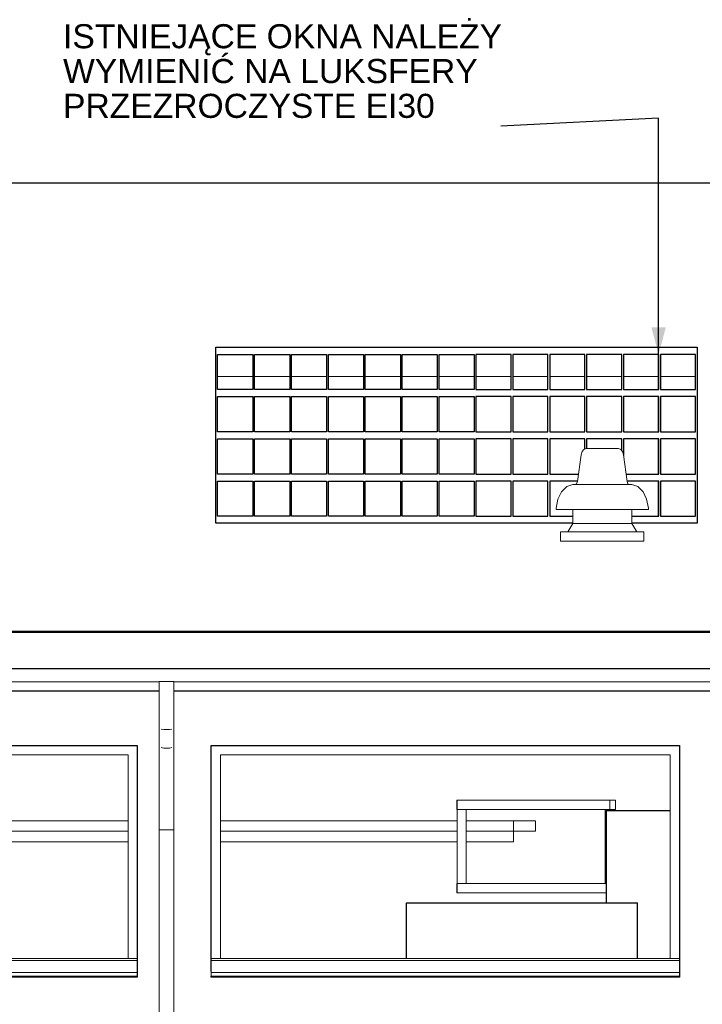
# Model space of a CAD drawing. Header units: centimetres. Extents: x -1412 to 8451, y -353 to 1224.
# Tile 12 of 24: x 1998 to 2367, y 388 to 919. Entities that reach past the tile are written whole.
import ezdxf

# ---------------------------------------------------------------- set-up
doc = ezdxf.new("R2010")
doc.units = ezdxf.units.CM
doc.header["$MEASUREMENT"] = 0
for name, color, linetype in [('01 - myjnia', 7, 'Continuous'), ('280-A Dachy Powłoki', 7, 'Continuous'), ('420-K Ściany', 7, 'Continuous'), ('520-I Went_Klim', 7, 'Continuous'), ('530 - Rynny i rury spustowe', 7, 'Continuous'), ('Nowe_Drzwi Archicad', 7, 'Continuous'), ('Nowe_Okna Archicada', 7, 'Continuous'), ('Okna Archicada', 7, 'Continuous')]:
    doc.layers.add(name, color=color, linetype=linetype)
for name, color, linetype, lineweight in [('01 - myjnia_Nr_pióra__12', 7, 'Continuous', 13), ('01 - myjnia_Nr_pióra__13', 7, 'Continuous', 25), ('280-A Dachy Powłoki_Nr_pióra__13', 7, 'Continuous', 20), ('420-K Ściany_Nr_pióra__13', 7, 'Continuous', 25), ('450-K Belki_Nr_pióra__13', 7, 'Continuous', 25), ('520-I Went_Klim_Nr_pióra__12', 7, 'Continuous', 13), ('530 - Rynny i rury spustowe_Nr_pióra__4', 7, 'Continuous', 20), ('Nowe_199-Z Wymiary i opisy_Nr_pióra__235', 5, 'Continuous', 0), ('Nowe_Drzwi Archicad_Nr_pióra__3', 7, 'Continuous', 20), ('Nowe_Okna Archicada_Nr_pióra__13', 7, 'Continuous', 25), ('Okna Archicada_Nr_pióra__13', 7, 'Continuous', 25), ('Okna Archicada_Nr_pióra__3', 7, 'Continuous', 20)]:
    doc.layers.add(name, color=color, linetype=linetype, lineweight=lineweight)
for name, color, linetype, lineweight, true_color in [('01 - myjnia_Nr_pióra__88', 7, 'Continuous', 20, 0x426f9f), ('280-A Dachy Powłoki_Nr_pióra__92', 7, 'Continuous', 20, 0xdfdfdf), ('530 - Rynny i rury spustowe_Nr_pióra__84', 7, 'Continuous', 20, 0x70828f), ('Okna Archicada_Nr_pióra__49', 7, 'Continuous', 20, 0xcfd8da)]:
    doc.layers.add(name, color=color, linetype=linetype, lineweight=lineweight, true_color=true_color)
doc.styles.add('STYL_AUTOMATYCZNY_1', font='arial.ttf')
doc.dimstyles.new('STYL_AUTOMATYCZNY__3', dxfattribs={"dimtxt": 0.18, "dimasz": 14.592, "dimexe": 0.18, "dimexo": 0.0625, "dimgap": 0, "dimtad": 0, "dimtih": 1, "dimtoh": 1, "dimdec": 4, "dimzin": 0, "dimdsep": 46, "dimcen": 0.09, "dimadec": 0, "dimazin": 0, "dimtfac": 1, "dimtdec": 4, "dimtmove": 0, "dimatfit": 3, "dimldrblk": 'ARROWHEAD_5', "dimfxl": 0, "dimtolj": 1, "dimtzin": 0, "dimarcsym": 0})

# ---------------------------------------------------------------- blocks, each defined once
blk = doc.blocks.new('ElemPrzekroju_100_2', base_point=(4814.55, 72.46))
at = {"layer": '420-K Ściany_Nr_pióra__13', "color": 7, "linetype": 'Continuous', "lineweight": 25}
blk.add_line((2586.82, 831.13), (1745.62, 831.13), dxfattribs=at)
blk = doc.blocks.new('ElemPrzekroju_101_2', base_point=(4814.55, 72.46))
at = {"layer": '280-A Dachy Powłoki_Nr_pióra__13', "color": 7, "linetype": 'Continuous', "lineweight": 25}
blk.add_line((1807.83, 589.16), (4754.62, 589.16), dxfattribs=at)
blk = doc.blocks.new('ElemPrzekroju_118_2', base_point=(4814.55, 72.46))
at = {"layer": '280-A Dachy Powłoki_Nr_pióra__92', "color": 254, "linetype": 'Continuous', "lineweight": 20, "true_color": 0xdfdfdf}
for p, q in [((2123.96, 726.77), (2104.97, 726.77)), ((2143.89, 726.77), (2124.9, 726.77)), ((2163.82, 726.77), (2144.83, 726.77)), ((2183.75, 726.77), (2164.76, 726.77)), ((2203.67, 726.77), (2184.69, 726.77)), ((2223.6, 726.77), (2204.61, 726.77)), ((2243.53, 726.77), (2224.54, 726.77)), ((2263.46, 726.77), (2244.47, 726.77)), ((2283.39, 726.77), (2264.4, 726.77)), ((2303.32, 726.77), (2284.33, 726.77)), ((2323.25, 726.77), (2304.26, 726.77)), ((2343.17, 726.77), (2324.19, 726.77)), ((2363.1, 726.77), (2344.11, 726.77))]:
    blk.add_line(p, q, dxfattribs=at)
blk = doc.blocks.new('ElemPrzekroju_126_2', base_point=(4814.55, 72.46))
at = {"layer": '530 - Rynny i rury spustowe_Nr_pióra__4', "color": 7, "linetype": 'Continuous', "lineweight": 20}
for p, q in [((4756.41, 568.85), (1807.9, 568.85)), ((2073.35, 561.85), (1807.9, 561.85)), ((4479.23, 561.85), (2081.35, 561.85))]:
    blk.add_line(p, q, dxfattribs=at)
blk = doc.blocks.new('ElemPrzekroju_127_2', base_point=(4814.55, 72.46))
at = {"layer": '420-K Ściany_Nr_pióra__13', "color": 7, "linetype": 'Continuous', "lineweight": 25}
for p, q in [((2073.35, 556.8), (1744.89, 556.8)), ((4479.23, 556.8), (2081.35, 556.8))]:
    blk.add_line(p, q, dxfattribs=at)
blk = doc.blocks.new('ElemPrzekroju_130_2', base_point=(4814.55, 72.46))
at = {"layer": '530 - Rynny i rury spustowe_Nr_pióra__84', "color": 8, "linetype": 'Continuous', "lineweight": 20, "true_color": 0x70828f}
for p, q in [((2073.35, 482), (2073.35, 136.15)), ((2081.35, 482), (2081.35, 136.15)), ((2073.35, 136.15), (2073.35, 126.15)), ((2073.65, 136.15), (2073.35, 136.15)), ((2074.52, 136.15), (2073.65, 136.15)), ((2075.82, 136.15), (2074.52, 136.15)), ((2077.35, 136.15), (2075.82, 136.15)), ((2078.88, 136.15), (2077.35, 136.15)), ((2080.18, 136.15), (2078.88, 136.15)), ((2081.04, 136.15), (2080.18, 136.15)), ((2081.35, 136.15), (2081.04, 136.15)), ((2081.35, 136.15), (2081.35, 126.15)), ((2073.35, 126.15), (2073.35, 115.54)), ((2074.52, 124.97), (2073.65, 125.51)), ((2075.82, 124.62), (2074.52, 124.97)), ((2077.35, 124.49), (2075.82, 124.62)), ((2078.88, 124.62), (2077.35, 124.49)), ((2080.18, 124.97), (2078.88, 124.62)), ((2081.04, 125.51), (2080.18, 124.97)), ((2081.35, 126.15), (2081.35, 115.54)), ((2073.65, 114.46), (2073.35, 115.54)), ((2074.52, 113.54), (2073.65, 114.46)), ((2075.82, 112.93), (2074.52, 113.54)), ((2077.35, 112.71), (2075.82, 112.93)), ((2078.88, 112.93), (2077.35, 112.71)), ((2080.18, 113.54), (2078.88, 112.93)), ((2081.04, 114.46), (2080.18, 113.54)), ((2081.35, 115.54), (2081.04, 114.46))]:
    blk.add_line(p, q, dxfattribs=at)
blk = doc.blocks.new('ElemPrzekroju_131_2', base_point=(4814.55, 72.46))
at = {"layer": '530 - Rynny i rury spustowe_Nr_pióra__84', "color": 8, "linetype": 'Continuous', "lineweight": 20, "true_color": 0x70828f}
for p, q in [((2073.35, 562), (2073.65, 562)), ((2073.35, 562), (2073.35, 537)), ((2073.65, 562), (2074.52, 562)), ((2074.52, 562), (2075.82, 562)), ((2075.82, 562), (2077.35, 562)), ((2077.35, 562), (2078.88, 562)), ((2078.88, 562), (2080.18, 562)), ((2080.18, 562), (2081.04, 562)), ((2081.04, 562), (2081.35, 562)), ((2081.35, 562), (2081.35, 537)), ((2073.35, 537), (2073.35, 527)), ((2081.35, 537), (2081.35, 527)), ((2074.52, 536.34), (2075.82, 536.13)), ((2075.82, 536.13), (2077.35, 536.06)), ((2077.35, 536.06), (2078.88, 536.13)), ((2078.88, 536.13), (2080.18, 536.34)), ((2073.35, 527), (2073.35, 482)), ((2074.52, 526.34), (2075.82, 526.13)), ((2078.88, 526.13), (2080.18, 526.34)), ((2081.35, 527), (2081.35, 482)), ((2075.82, 526.13), (2077.35, 526.06)), ((2077.35, 526.06), (2078.88, 526.13)), ((2073.35, 482), (2073.65, 482)), ((2073.65, 482), (2074.52, 482)), ((2074.52, 482), (2075.82, 482)), ((2075.82, 482), (2077.35, 482)), ((2077.35, 482), (2078.88, 482)), ((2078.88, 482), (2080.18, 482)), ((2080.18, 482), (2081.04, 482)), ((2081.04, 482), (2081.35, 482))]:
    blk.add_line(p, q, dxfattribs=at)
blk = doc.blocks.new('ElemPrzekroju_136_2', base_point=(4814.55, 72.46))
at = {"layer": 'Okna Archicada_Nr_pióra__13', "color": 7, "linetype": 'Continuous', "lineweight": 25}
for p, q in [((2101.44, 405.46), (2101.44, 527.46)), ((2101.44, 527.46), (2354.44, 527.46)), ((2354.44, 527.46), (2354.44, 402.46)), ((2101.44, 402.46), (2101.44, 402.89)), ((2354.44, 402.46), (2101.44, 402.46))]:
    blk.add_line(p, q, dxfattribs=at)
at = {"layer": 'Okna Archicada_Nr_pióra__3', "color": 7, "linetype": 'Continuous', "lineweight": 20}
for p, q in [((2101.48, 527.46), (2101.48, 522.46)), ((2101.48, 522.46), (2101.48, 412.46)), ((2106.48, 412.46), (2106.48, 522.46)), ((2106.48, 522.46), (2349.48, 522.46)), ((2106.49, 412.46), (2106.49, 522.46)), ((2349.48, 522.46), (2349.48, 412.46)), ((2101.48, 411.46), (2101.44, 405.46)), ((2101.48, 412.46), (2101.48, 411.46)), ((2101.48, 412.46), (2354.44, 412.46)), ((2101.48, 411.46), (2354.44, 411.46)), ((2101.44, 405.46), (2101.44, 404.89)), ((2101.44, 404.89), (2101.44, 402.89)), ((2101.44, 404.89), (2354.44, 404.89)), ((2354.44, 405.46), (2354.44, 404.89)), ((2354.44, 404.89), (2354.44, 402.89)), ((2101.44, 402.89), (2354.44, 402.89)), ((2101.48, 402.89), (2101.48, 402.46)), ((2354.44, 402.89), (2354.44, 403.89))]:
    blk.add_line(p, q, dxfattribs=at)
at = {"layer": 'Okna Archicada_Nr_pióra__49', "color": 254, "linetype": 'Continuous', "lineweight": 20, "true_color": 0xcfd8da}
blk.add_line((2106.49, 522.46), (2106.49, 412.46), dxfattribs=at)
blk.add_line((2106.49, 522.46), (2106.49, 412.46), dxfattribs=at)
blk = doc.blocks.new('ElemPrzekroju_137_2', base_point=(4814.55, 72.46))
at = {"layer": 'Okna Archicada_Nr_pióra__13', "color": 7, "linetype": 'Continuous', "lineweight": 25}
for p, q in [((1808.55, 405.46), (1808.55, 527.46)), ((1808.55, 527.46), (2061.55, 527.46)), ((2061.55, 527.46), (2061.55, 402.46)), ((1808.55, 402.46), (1808.55, 402.89)), ((2061.55, 402.46), (1808.55, 402.46))]:
    blk.add_line(p, q, dxfattribs=at)
at = {"layer": 'Okna Archicada_Nr_pióra__3', "color": 7, "linetype": 'Continuous', "lineweight": 20}
for p, q in [((1808.59, 527.46), (1808.59, 522.46)), ((1808.59, 522.46), (1808.59, 412.46)), ((1813.59, 412.46), (1813.59, 522.46)), ((1813.59, 412.46), (1813.59, 522.46)), ((1813.59, 522.46), (2056.59, 522.46)), ((2056.59, 522.46), (2056.59, 412.46)), ((1808.59, 411.46), (1808.55, 405.46)), ((1808.59, 412.46), (1808.59, 411.46)), ((1808.59, 412.46), (2061.55, 412.46)), ((1808.59, 411.46), (2061.55, 411.46)), ((1808.55, 405.46), (1808.54, 404.89)), ((1808.54, 404.89), (1808.54, 402.89)), ((1808.54, 404.89), (2061.54, 404.89)), ((2061.55, 405.46), (2061.54, 404.89)), ((2061.54, 404.89), (2061.54, 402.89)), ((1808.54, 402.89), (2061.54, 402.89)), ((1808.59, 402.89), (1808.59, 402.46)), ((2061.54, 402.89), (2061.55, 403.89))]:
    blk.add_line(p, q, dxfattribs=at)
at = {"layer": 'Okna Archicada_Nr_pióra__49', "color": 254, "linetype": 'Continuous', "lineweight": 20, "true_color": 0xcfd8da}
blk.add_line((1813.59, 522.46), (1813.59, 412.46), dxfattribs=at)
blk.add_line((1813.59, 522.46), (1813.59, 412.46), dxfattribs=at)
blk = doc.blocks.new('ElemPrzekroju_164_2', base_point=(4814.55, 72.46))
at = {"layer": '520-I Went_Klim_Nr_pióra__12', "color": 7, "linetype": 'Continuous', "lineweight": 13}
for p, q in [((2301.91, 686.21), (2301.35, 684.35)), ((2302.79, 687.36), (2301.91, 686.21)), ((2304.01, 687.84), (2302.79, 687.36)), ((2304.01, 687.84), (2304.31, 687.84)), ((2304.31, 687.84), (2305.18, 687.84)), ((2305.18, 687.84), (2306.57, 687.84)), ((2306.57, 687.84), (2308.38, 687.84)), ((2308.38, 687.84), (2310.49, 687.84)), ((2310.49, 687.84), (2312.75, 687.84)), ((2312.75, 687.84), (2315.01, 687.84)), ((2315.01, 687.84), (2317.12, 687.84)), ((2317.12, 687.84), (2318.93, 687.84)), ((2318.93, 687.84), (2320.32, 687.84)), ((2320.32, 687.84), (2321.19, 687.84)), ((2321.19, 687.84), (2321.49, 687.84)), ((2321.49, 687.84), (2322.71, 687.36)), ((2322.71, 687.36), (2323.59, 686.21)), ((2323.59, 686.21), (2324.15, 684.35)), ((2301.35, 684.35), (2299.36, 670.08)), ((2324.15, 684.35), (2326.14, 670.08)), ((2299.36, 670.08), (2298.88, 668.83)), ((2326.14, 670.08), (2326.62, 668.83)), ((2293.57, 667.34), (2290.73, 664.47)), ((2296.84, 668.34), (2293.57, 667.34)), ((2296.84, 668.34), (2297.38, 668.34)), ((2297.38, 668.34), (2298.97, 668.34)), ((2298.88, 668.83), (2298.03, 668.34)), ((2298.97, 668.34), (2301.5, 668.34)), ((2301.5, 668.34), (2304.8, 668.34)), ((2304.8, 668.34), (2308.63, 668.34)), ((2308.63, 668.34), (2312.75, 668.34)), ((2312.75, 668.34), (2316.87, 668.34)), ((2316.87, 668.34), (2320.71, 668.34)), ((2320.71, 668.34), (2324, 668.34)), ((2324, 668.34), (2326.53, 668.34)), ((2326.53, 668.34), (2328.12, 668.34)), ((2326.62, 668.83), (2327.47, 668.34)), ((2328.12, 668.34), (2328.66, 668.34)), ((2328.66, 668.34), (2331.93, 667.34)), ((2331.93, 667.34), (2334.77, 664.47)), ((2288.8, 660.44), (2287.81, 655.58)), ((2290.73, 664.47), (2288.8, 660.44)), ((2334.77, 664.47), (2336.7, 660.44)), ((2336.7, 660.44), (2337.69, 655.58)), ((2287.81, 655.58), (2287.75, 654.84)), ((2287.75, 654.84), (2288.6, 654.84)), ((2288.6, 654.84), (2291.1, 654.84)), ((2291.1, 654.84), (2295.07, 654.84)), ((2295.07, 654.84), (2300.25, 654.84)), ((2296.84, 654.84), (2296.84, 647.34)), ((2300.25, 654.84), (2306.28, 654.84)), ((2306.28, 654.84), (2312.75, 654.84)), ((2312.75, 654.84), (2319.22, 654.84)), ((2319.22, 654.84), (2325.25, 654.84)), ((2325.25, 654.84), (2330.43, 654.84)), ((2328.66, 654.84), (2328.66, 647.34)), ((2330.43, 654.84), (2334.4, 654.84)), ((2334.4, 654.84), (2336.9, 654.84)), ((2336.9, 654.84), (2337.75, 654.84)), ((2337.69, 655.58), (2337.75, 654.84)), ((2296.84, 647.34), (2294.11, 642.84)), ((2296.84, 647.34), (2297.38, 647.34)), ((2297.38, 647.34), (2298.97, 647.34)), ((2298.97, 647.34), (2301.5, 647.34)), ((2301.5, 647.34), (2304.8, 647.34)), ((2304.8, 647.34), (2308.63, 647.34)), ((2308.63, 647.34), (2312.75, 647.34)), ((2312.75, 647.34), (2316.87, 647.34)), ((2316.87, 647.34), (2320.71, 647.34)), ((2320.71, 647.34), (2324, 647.34)), ((2324, 647.34), (2326.53, 647.34)), ((2326.53, 647.34), (2328.12, 647.34)), ((2328.12, 647.34), (2328.66, 647.34)), ((2328.66, 647.34), (2331.39, 642.84)), ((2290.25, 642.84), (2335.25, 642.84)), ((2290.25, 637.84), (2290.25, 642.84)), ((2335.25, 637.84), (2335.25, 642.84)), ((2290.25, 637.84), (2335.25, 637.84))]:
    blk.add_line(p, q, dxfattribs=at)
blk = doc.blocks.new('ElemPrzekroju_172_2', base_point=(4814.55, 72.46))
at = {"layer": 'Nowe_Okna Archicada_Nr_pióra__13', "color": 7, "linetype": 'Continuous', "lineweight": 25}
for p, q in [((2104.06, 647.46), (2104.06, 742.46)), ((2104.06, 742.46), (2364.06, 742.46)), ((2364.04, 742.46), (2364.04, 647.46)), ((2364.06, 742.46), (2364.06, 647.46)), ((2104.97, 719.66), (2104.97, 738.66)), ((2104.97, 738.66), (2123.97, 738.66)), ((2123.95, 738.66), (2123.95, 719.66)), ((2123.97, 738.66), (2123.97, 719.66)), ((2124.9, 719.66), (2124.9, 738.66)), ((2124.9, 738.66), (2143.9, 738.66)), ((2143.88, 738.66), (2143.88, 719.66)), ((2143.9, 738.66), (2143.9, 719.66)), ((2144.83, 719.66), (2144.83, 738.66)), ((2144.83, 738.66), (2163.83, 738.66)), ((2163.81, 738.66), (2163.81, 719.66)), ((2163.83, 738.66), (2163.83, 719.66)), ((2164.76, 719.66), (2164.76, 738.66)), ((2164.76, 738.66), (2183.76, 738.66)), ((2183.74, 738.66), (2183.74, 719.66)), ((2183.76, 738.66), (2183.76, 719.66)), ((2184.69, 719.66), (2184.69, 738.66)), ((2184.69, 738.66), (2203.69, 738.66)), ((2203.67, 738.66), (2203.67, 719.66)), ((2203.69, 738.66), (2203.69, 719.66)), ((2204.61, 719.66), (2204.61, 738.66)), ((2204.61, 738.66), (2223.61, 738.66)), ((2223.6, 738.66), (2223.6, 719.66)), ((2223.61, 738.66), (2223.61, 719.66)), ((2224.54, 719.66), (2224.54, 738.66)), ((2224.54, 738.66), (2243.54, 738.66)), ((2243.52, 738.66), (2243.52, 719.66)), ((2243.54, 738.66), (2243.54, 719.66)), ((2263.47, 738.66), (2244.47, 738.66)), ((2244.47, 738.66), (2244.47, 719.66)), ((2263.45, 719.66), (2263.45, 738.66)), ((2263.47, 719.66), (2263.47, 738.66)), ((2283.4, 738.66), (2264.4, 738.66)), ((2264.4, 738.66), (2264.4, 719.66)), ((2283.38, 719.66), (2283.38, 738.66)), ((2283.4, 719.66), (2283.4, 738.66)), ((2303.33, 738.66), (2284.33, 738.66)), ((2284.33, 738.66), (2284.33, 719.66)), ((2303.31, 719.66), (2303.31, 738.66)), ((2303.33, 719.66), (2303.33, 738.66)), ((2323.26, 738.66), (2304.26, 738.66)), ((2304.26, 738.66), (2304.26, 719.66)), ((2323.24, 719.66), (2323.24, 738.66)), ((2323.26, 719.66), (2323.26, 738.66)), ((2343.19, 738.66), (2324.19, 738.66)), ((2324.19, 738.66), (2324.19, 719.66)), ((2343.17, 719.66), (2343.17, 738.66)), ((2343.19, 719.66), (2343.19, 738.66)), ((2363.11, 738.66), (2344.11, 738.66)), ((2344.11, 738.66), (2344.11, 719.66)), ((2363.1, 719.66), (2363.1, 738.66)), ((2363.11, 719.66), (2363.11, 738.66)), ((2123.97, 719.66), (2104.97, 719.66)), ((2143.9, 719.66), (2124.9, 719.66)), ((2163.83, 719.66), (2144.83, 719.66)), ((2183.76, 719.66), (2164.76, 719.66)), ((2203.69, 719.66), (2184.69, 719.66)), ((2223.61, 719.66), (2204.61, 719.66)), ((2243.54, 719.66), (2224.54, 719.66)), ((2244.47, 719.66), (2263.47, 719.66)), ((2264.4, 719.66), (2283.4, 719.66)), ((2284.33, 719.66), (2303.33, 719.66)), ((2304.26, 719.66), (2323.26, 719.66)), ((2324.19, 719.66), (2343.19, 719.66)), ((2344.11, 719.66), (2363.11, 719.66)), ((2104.97, 696.86), (2104.97, 715.86)), ((2104.97, 715.86), (2123.97, 715.86)), ((2123.95, 715.86), (2123.95, 696.86)), ((2123.97, 715.86), (2123.97, 696.86)), ((2124.9, 696.86), (2124.9, 715.86)), ((2124.9, 715.86), (2143.9, 715.86)), ((2143.88, 715.86), (2143.88, 696.86)), ((2143.9, 715.86), (2143.9, 696.86)), ((2144.83, 696.86), (2144.83, 715.86)), ((2144.83, 715.86), (2163.83, 715.86)), ((2163.81, 715.86), (2163.81, 696.86)), ((2163.83, 715.86), (2163.83, 696.86)), ((2164.76, 696.86), (2164.76, 715.86)), ((2164.76, 715.86), (2183.76, 715.86)), ((2183.74, 715.86), (2183.74, 696.86)), ((2183.76, 715.86), (2183.76, 696.86)), ((2184.69, 696.86), (2184.69, 715.86)), ((2184.69, 715.86), (2203.69, 715.86)), ((2203.67, 715.86), (2203.67, 696.86)), ((2203.69, 715.86), (2203.69, 696.86)), ((2204.61, 696.86), (2204.61, 715.86)), ((2204.61, 715.86), (2223.61, 715.86)), ((2223.6, 715.86), (2223.6, 696.86)), ((2223.61, 715.86), (2223.61, 696.86)), ((2224.54, 696.86), (2224.54, 715.86)), ((2224.54, 715.86), (2243.54, 715.86)), ((2243.52, 715.86), (2243.52, 696.86)), ((2243.54, 715.86), (2243.54, 696.86)), ((2263.47, 715.86), (2244.47, 715.86)), ((2244.47, 715.86), (2244.47, 696.86)), ((2263.45, 696.86), (2263.45, 715.86)), ((2263.47, 696.86), (2263.47, 715.86)), ((2283.4, 715.86), (2264.4, 715.86)), ((2264.4, 715.86), (2264.4, 696.86)), ((2283.38, 696.86), (2283.38, 715.86)), ((2283.4, 696.86), (2283.4, 715.86)), ((2303.33, 715.86), (2284.33, 715.86)), ((2284.33, 715.86), (2284.33, 696.86)), ((2303.31, 696.86), (2303.31, 715.86)), ((2303.33, 696.86), (2303.33, 715.86)), ((2323.26, 715.86), (2304.26, 715.86)), ((2304.26, 715.86), (2304.26, 696.86)), ((2323.24, 696.86), (2323.24, 715.86)), ((2323.26, 696.86), (2323.26, 715.86)), ((2343.19, 715.86), (2324.19, 715.86)), ((2324.19, 715.86), (2324.19, 696.86)), ((2343.17, 696.86), (2343.17, 715.86)), ((2343.19, 696.86), (2343.19, 715.86)), ((2363.11, 715.86), (2344.11, 715.86)), ((2344.11, 715.86), (2344.11, 696.86)), ((2363.1, 696.86), (2363.1, 715.86)), ((2363.11, 696.86), (2363.11, 715.86)), ((2123.97, 696.86), (2104.97, 696.86)), ((2143.9, 696.86), (2124.9, 696.86)), ((2163.83, 696.86), (2144.83, 696.86)), ((2183.76, 696.86), (2164.76, 696.86)), ((2203.69, 696.86), (2184.69, 696.86)), ((2223.61, 696.86), (2204.61, 696.86)), ((2243.54, 696.86), (2224.54, 696.86)), ((2244.47, 696.86), (2263.47, 696.86)), ((2264.4, 696.86), (2283.4, 696.86)), ((2284.33, 696.86), (2303.33, 696.86)), ((2304.26, 696.86), (2323.26, 696.86)), ((2324.19, 696.86), (2343.19, 696.86)), ((2344.11, 696.86), (2363.11, 696.86)), ((2104.97, 674.06), (2104.97, 693.06)), ((2104.97, 693.06), (2123.97, 693.06)), ((2123.95, 693.06), (2123.95, 674.06)), ((2123.97, 693.06), (2123.97, 674.06)), ((2124.9, 674.06), (2124.9, 693.06)), ((2124.9, 693.06), (2143.9, 693.06)), ((2143.88, 693.06), (2143.88, 674.06)), ((2143.9, 693.06), (2143.9, 674.06)), ((2144.83, 674.06), (2144.83, 693.06)), ((2144.83, 693.06), (2163.83, 693.06)), ((2163.81, 693.06), (2163.81, 674.06)), ((2163.83, 693.06), (2163.83, 674.06)), ((2164.76, 674.06), (2164.76, 693.06)), ((2164.76, 693.06), (2183.76, 693.06)), ((2183.74, 693.06), (2183.74, 674.06)), ((2183.76, 693.06), (2183.76, 674.06)), ((2184.69, 674.06), (2184.69, 693.06)), ((2184.69, 693.06), (2203.69, 693.06)), ((2203.67, 693.06), (2203.67, 674.06)), ((2203.69, 693.06), (2203.69, 674.06)), ((2204.61, 674.06), (2204.61, 693.06)), ((2204.61, 693.06), (2223.61, 693.06)), ((2223.6, 693.06), (2223.6, 674.06)), ((2223.61, 693.06), (2223.61, 674.06)), ((2224.54, 674.06), (2224.54, 693.06)), ((2224.54, 693.06), (2243.54, 693.06)), ((2243.52, 693.06), (2243.52, 674.06)), ((2243.54, 693.06), (2243.54, 674.06)), ((2263.47, 693.06), (2244.47, 693.06)), ((2244.47, 693.06), (2244.47, 674.06)), ((2263.45, 674.06), (2263.45, 693.06)), ((2263.47, 674.06), (2263.47, 693.06)), ((2283.4, 693.06), (2264.4, 693.06)), ((2264.4, 693.06), (2264.4, 674.06)), ((2283.38, 674.06), (2283.38, 693.06)), ((2283.4, 674.06), (2283.4, 693.06)), ((2303.33, 693.06), (2284.33, 693.06)), ((2284.33, 693.06), (2284.33, 674.06)), ((2303.31, 687.56), (2303.31, 693.06)), ((2303.33, 687.57), (2303.33, 693.06)), ((2323.26, 693.06), (2304.26, 693.06)), ((2304.26, 693.06), (2304.26, 687.84)), ((2323.24, 686.67), (2323.24, 693.06)), ((2323.26, 686.64), (2323.26, 693.06)), ((2343.19, 693.06), (2324.19, 693.06)), ((2324.19, 693.06), (2324.19, 684.07)), ((2343.17, 674.06), (2343.17, 693.06)), ((2343.19, 674.06), (2343.19, 693.06)), ((2363.11, 693.06), (2344.11, 693.06)), ((2344.11, 693.06), (2344.11, 674.06)), ((2363.1, 674.06), (2363.1, 693.06)), ((2363.11, 674.06), (2363.11, 693.06)), ((2123.97, 674.06), (2104.97, 674.06)), ((2104.97, 651.26), (2104.97, 670.26)), ((2104.97, 670.26), (2123.97, 670.26)), ((2123.95, 670.26), (2123.95, 651.26)), ((2123.97, 670.26), (2123.97, 651.26)), ((2143.9, 674.06), (2124.9, 674.06)), ((2124.9, 651.26), (2124.9, 670.26)), ((2124.9, 670.26), (2143.9, 670.26)), ((2143.88, 670.26), (2143.88, 651.26)), ((2143.9, 670.26), (2143.9, 651.26)), ((2163.83, 674.06), (2144.83, 674.06)), ((2144.83, 651.26), (2144.83, 670.26)), ((2144.83, 670.26), (2163.83, 670.26)), ((2163.81, 670.26), (2163.81, 651.26)), ((2163.83, 670.26), (2163.83, 651.26)), ((2183.76, 674.06), (2164.76, 674.06)), ((2164.76, 651.26), (2164.76, 670.26)), ((2164.76, 670.26), (2183.76, 670.26)), ((2183.74, 670.26), (2183.74, 651.26)), ((2183.76, 670.26), (2183.76, 651.26)), ((2203.69, 674.06), (2184.69, 674.06)), ((2184.69, 651.26), (2184.69, 670.26)), ((2184.69, 670.26), (2203.69, 670.26)), ((2203.67, 670.26), (2203.67, 651.26)), ((2203.69, 670.26), (2203.69, 651.26)), ((2223.61, 674.06), (2204.61, 674.06)), ((2204.61, 651.26), (2204.61, 670.26)), ((2204.61, 670.26), (2223.61, 670.26)), ((2223.6, 670.26), (2223.6, 651.26)), ((2223.61, 670.26), (2223.61, 651.26)), ((2243.54, 674.06), (2224.54, 674.06)), ((2224.54, 651.26), (2224.54, 670.26)), ((2224.54, 670.26), (2243.54, 670.26)), ((2243.52, 670.26), (2243.52, 651.26)), ((2243.54, 670.26), (2243.54, 651.26)), ((2244.47, 674.06), (2263.47, 674.06)), ((2263.47, 670.26), (2244.47, 670.26)), ((2244.47, 670.26), (2244.47, 651.26)), ((2263.45, 651.26), (2263.45, 670.26)), ((2263.47, 651.26), (2263.47, 670.26)), ((2264.4, 674.06), (2283.4, 674.06)), ((2283.4, 670.26), (2264.4, 670.26)), ((2264.4, 670.26), (2264.4, 651.26)), ((2283.38, 651.26), (2283.38, 670.26)), ((2283.4, 651.26), (2283.4, 670.26)), ((2284.33, 674.06), (2299.91, 674.06)), ((2299.38, 670.26), (2284.33, 670.26)), ((2284.33, 670.26), (2284.33, 651.26)), ((2325.59, 674.06), (2343.19, 674.06)), ((2343.19, 670.26), (2326.12, 670.26)), ((2343.17, 651.26), (2343.17, 670.26)), ((2343.19, 651.26), (2343.19, 670.26)), ((2344.11, 674.06), (2363.11, 674.06)), ((2363.11, 670.26), (2344.11, 670.26)), ((2344.11, 670.26), (2344.11, 651.26)), ((2363.1, 651.26), (2363.1, 670.26)), ((2363.11, 651.26), (2363.11, 670.26)), ((2123.97, 651.26), (2104.97, 651.26)), ((2143.9, 651.26), (2124.9, 651.26)), ((2163.83, 651.26), (2144.83, 651.26)), ((2183.76, 651.26), (2164.76, 651.26)), ((2203.69, 651.26), (2184.69, 651.26)), ((2223.61, 651.26), (2204.61, 651.26)), ((2243.54, 651.26), (2224.54, 651.26)), ((2244.47, 651.26), (2263.47, 651.26)), ((2264.4, 651.26), (2283.4, 651.26)), ((2284.33, 651.26), (2296.84, 651.26)), ((2328.66, 651.26), (2343.19, 651.26)), ((2344.11, 651.26), (2363.11, 651.26)), ((2296.84, 647.46), (2104.06, 647.46)), ((2364.06, 647.46), (2328.66, 647.46))]:
    blk.add_line(p, q, dxfattribs=at)
blk = doc.blocks.new('ElemPrzekroju_178_2', base_point=(4814.55, 72.46))
at = {"layer": '01 - myjnia_Nr_pióra__13', "color": 7, "linetype": 'Continuous', "lineweight": 25}
for q in [(2314.82, 442.46), (2349.48, 492.46)]:
    blk.add_line((2314.82, 492.46), q, dxfattribs=at)
blk = doc.blocks.new('ElemPrzekroju_179_2', base_point=(4814.55, 72.46))
at = {"layer": '01 - myjnia_Nr_pióra__12', "color": 7, "linetype": 'Continuous', "lineweight": 13}
for p, q in [((2234.27, 452.96), (2234.24, 452.96)), ((2234.24, 452.96), (2234.24, 447.96)), ((2234.27, 447.96), (2234.27, 452.96)), ((2314.82, 452.96), (2239.27, 452.96)), ((2234.24, 447.96), (2234.27, 447.96)), ((2314.82, 447.96), (2234.27, 447.96))]:
    blk.add_line(p, q, dxfattribs=at)
blk = doc.blocks.new('ElemPrzekroju_180_2', base_point=(4814.55, 72.46))
at = {"layer": '01 - myjnia_Nr_pióra__12', "color": 7, "linetype": 'Continuous', "lineweight": 13}
for p, q in [((2234.27, 497.96), (2234.24, 497.96)), ((2234.24, 497.96), (2234.24, 492.96)), ((2316.74, 497.96), (2234.27, 497.96)), ((2234.27, 492.96), (2234.27, 497.96)), ((2316.74, 492.96), (2316.74, 497.96)), ((2234.24, 492.96), (2234.27, 492.96)), ((2316.74, 492.96), (2239.27, 492.96))]:
    blk.add_line(p, q, dxfattribs=at)
blk = doc.blocks.new('ElemPrzekroju_181_2', base_point=(4814.55, 72.46))
at = {"layer": '01 - myjnia_Nr_pióra__12', "color": 7, "linetype": 'Continuous', "lineweight": 13}
for p, q in [((2319.83, 497.96), (2316.74, 497.96)), ((2319.83, 492.96), (2319.83, 497.96)), ((2316.74, 492.96), (2319.83, 492.96))]:
    blk.add_line(p, q, dxfattribs=at)
blk = doc.blocks.new('ElemPrzekroju_182_2', base_point=(4814.55, 72.46))
at = {"layer": '01 - myjnia_Nr_pióra__12', "color": 7, "linetype": 'Continuous', "lineweight": 13}
for p, q in [((2319.83, 497.96), (2319.84, 497.96)), ((2319.84, 497.96), (2319.84, 492.96)), ((2319.83, 492.96), (2319.84, 492.96))]:
    blk.add_line(p, q, dxfattribs=at)
blk = doc.blocks.new('ElemPrzekroju_183_2', base_point=(4814.55, 72.46))
at = {"layer": '01 - myjnia_Nr_pióra__13', "color": 7, "linetype": 'Continuous', "lineweight": 25}
for p, q in [((2206.89, 442.46), (2208.99, 442.46)), ((2206.89, 412.46), (2206.89, 442.46)), ((2208.99, 442.46), (2214.07, 442.46)), ((2214.07, 442.46), (2219.95, 442.46)), ((2219.95, 442.46), (2226.58, 442.46)), ((2226.58, 442.46), (2233.86, 442.46)), ((2233.86, 442.46), (2241.71, 442.46)), ((2241.71, 442.46), (2250.03, 442.46)), ((2250.03, 442.46), (2258.72, 442.46)), ((2258.72, 442.46), (2267.68, 442.46)), ((2267.68, 442.46), (2276.8, 442.46)), ((2276.8, 442.46), (2285.97, 442.46)), ((2285.97, 442.46), (2295.07, 442.46)), ((2295.07, 442.46), (2304, 442.46)), ((2304, 442.46), (2312.64, 442.46)), ((2312.64, 442.46), (2320.9, 442.46)), ((2320.9, 442.46), (2328.67, 442.46)), ((2328.67, 442.46), (2331.67, 442.46)), ((2331.67, 412.46), (2331.67, 442.46))]:
    blk.add_line(p, q, dxfattribs=at)
blk = doc.blocks.new('ElemPrzekroju_184_2', base_point=(4814.55, 72.46))
at = {"layer": '01 - myjnia_Nr_pióra__88', "color": 155, "linetype": 'Continuous', "lineweight": 20, "true_color": 0x426f9f}
for p, q in [((2234.27, 492.96), (2239.27, 492.96)), ((2234.27, 452.96), (2234.27, 492.96)), ((2239.27, 452.96), (2239.27, 492.96)), ((2234.27, 452.96), (2239.27, 452.96))]:
    blk.add_line(p, q, dxfattribs=at)
blk = doc.blocks.new('ElemPrzekroju_185_2', base_point=(4814.55, 72.46))
at = {"layer": '01 - myjnia_Nr_pióra__12', "color": 7, "linetype": 'Continuous', "lineweight": 13}
blk.add_line((2319.37, 492.46), (2319.37, 492.96), dxfattribs=at)
blk = doc.blocks.new('ElemPrzekroju_186_2', base_point=(4814.55, 72.46))
at = {"layer": '01 - myjnia_Nr_pióra__12', "color": 7, "linetype": 'Continuous', "lineweight": 13}
blk.add_line((2319.46, 492.46), (2319.46, 492.96), dxfattribs=at)
blk = doc.blocks.new('ElemPrzekroju_187_2', base_point=(4814.55, 72.46))
at = {"layer": '01 - myjnia_Nr_pióra__12', "color": 7, "linetype": 'Continuous', "lineweight": 13}
blk.add_line((2319.56, 492.46), (2319.56, 492.96), dxfattribs=at)
blk = doc.blocks.new('ElemPrzekroju_188_2', base_point=(4814.55, 72.46))
at = {"layer": '01 - myjnia_Nr_pióra__12', "color": 7, "linetype": 'Continuous', "lineweight": 13}
blk.add_line((2319.66, 492.46), (2319.66, 492.96), dxfattribs=at)
blk = doc.blocks.new('ElemPrzekroju_189_2', base_point=(4814.55, 72.46))
at = {"layer": '01 - myjnia_Nr_pióra__12', "color": 7, "linetype": 'Continuous', "lineweight": 13}
blk.add_line((2319.75, 492.46), (2319.75, 492.96), dxfattribs=at)
blk = doc.blocks.new('ElemPrzekroju_190_2', base_point=(4814.55, 72.46))
at = {"layer": '01 - myjnia_Nr_pióra__12', "color": 7, "linetype": 'Continuous', "lineweight": 13}
for p, q in [((2314.28, 452.96), (2314.28, 492.96)), ((2319.28, 492.46), (2319.28, 492.96))]:
    blk.add_line(p, q, dxfattribs=at)
blk = doc.blocks.new('ElemPrzekroju_191_2', base_point=(4814.55, 72.46))
at = {"layer": '01 - myjnia_Nr_pióra__12', "color": 7, "linetype": 'Continuous', "lineweight": 13}
for p, q in [((2234.26, 486.86), (2234.26, 492.96)), ((2234.26, 452.96), (2234.26, 475.46))]:
    blk.add_line(p, q, dxfattribs=at)
blk = doc.blocks.new('ElemPrzekroju_198_2', base_point=(4814.55, 72.46))
at = {"layer": 'Nowe_Drzwi Archicad_Nr_pióra__3', "color": 7, "linetype": 'Continuous', "lineweight": 20}
for p, q in [((1815, 481.16), (1815, 486.86)), ((1906.45, 486.86), (1815, 486.86)), ((1906.45, 487.46), (1906.45, 477.16)), ((1906.45, 487.46), (1910.95, 487.46)), ((1910.95, 487.46), (1910.95, 477.16)), ((2056.59, 486.86), (1910.95, 486.86)), ((2234.27, 486.86), (2106.49, 486.86)), ((2264.7, 486.86), (2239.27, 486.86)), ((2276.7, 486.86), (2264.7, 486.86)), ((2264.7, 486.86), (2264.7, 481.16)), ((2276.7, 486.86), (2276.7, 481.16)), ((1850.86, 481.16), (1815, 481.16)), ((1836.18, 478.07), (1839.67, 479.41)), ((1839.67, 479.41), (1843.28, 480.37)), ((1843.28, 480.37), (1846.97, 480.96)), ((1846.97, 480.96), (1850.86, 481.16)), ((1906.45, 481.16), (1850.86, 481.16)), ((2056.59, 481.16), (1910.95, 481.16)), ((2234.27, 481.16), (2106.49, 481.16)), ((2264.7, 481.16), (2239.27, 481.16)), ((2264.7, 475.46), (2264.7, 481.16)), ((2276.7, 481.16), (2264.7, 481.16)), ((1826.81, 471.99), (1829.72, 474.34)), ((1829.72, 474.34), (1832.85, 476.37)), ((1832.85, 476.37), (1836.18, 478.07)), ((1838.5, 472.85), (1841.43, 473.98)), ((1841.43, 473.98), (1844.46, 474.79)), ((1844.46, 474.79), (1847.56, 475.28)), ((1847.56, 475.28), (1851.01, 475.46)), ((1851.01, 475.46), (2056.59, 475.46)), ((1906.45, 477.16), (1910.95, 477.16)), ((2106.49, 475.46), (2234.27, 475.46)), ((2239.27, 475.46), (2264.7, 475.46)), ((1821.82, 466.44), (1824.17, 469.34)), ((1824.17, 469.34), (1826.81, 471.99)), ((1830.63, 467.74), (1833.07, 469.72)), ((1833.07, 469.72), (1835.7, 471.43)), ((1835.7, 471.43), (1838.5, 472.85)), ((1818.09, 459.98), (1819.79, 463.31)), ((1819.79, 463.31), (1821.82, 466.44)), ((1824.73, 460.45), (1826.44, 463.09)), ((1826.44, 463.09), (1828.41, 465.53)), ((1828.41, 465.53), (1830.63, 467.74)), ((1816.75, 456.49), (1818.09, 459.98)), ((1822.18, 454.73), (1823.3, 457.66)), ((1823.3, 457.66), (1824.73, 460.45)), ((1815.2, 449.19), (1815.78, 452.88)), ((1815.78, 452.88), (1816.75, 456.49)), ((1821.37, 451.7), (1822.18, 454.73)), ((1815, 445.3), (1815.2, 449.19)), ((1820.7, 445.15), (1820.88, 448.6)), ((1820.88, 448.6), (1821.37, 451.7)), ((1815, 412.46), (1815, 445.3)), ((1820.7, 412.46), (1820.7, 445.15))]:
    blk.add_line(p, q, dxfattribs=at)
blk = doc.blocks.new('ARROWHEAD_5')
at = {"linetype": 'Continuous', "lineweight": 0}
blk.add_hatch(color=0, dxfattribs=at).paths.add_polyline_path([(-1, 0.2679), (0, 0), (-1, -0.2679)])
at = {"color": 0, "linetype": 'Continuous', "lineweight": 0}
blk.add_line((0, 0), (-1, 0), dxfattribs=at)

msp = doc.modelspace()

# ---------------------------------------------------------------- linework, layer by layer
at = {"layer": '450-K Belki_Nr_pióra__13', "color": 7, "linetype": 'Continuous', "lineweight": 25}
for p, q in [((4756.41, 588.53), (1807.7, 588.53)), ((4756.41, 568.85), (1807.7, 568.85))]:
    msp.add_line(p, q, dxfattribs=at)

# ---------------------------------------------------------------- block references
at = {"layer": '01 - myjnia', "lineweight": 0}
for name in ['ElemPrzekroju_180_2', 'ElemPrzekroju_181_2', 'ElemPrzekroju_182_2', 'ElemPrzekroju_191_2', 'ElemPrzekroju_184_2', 'ElemPrzekroju_190_2', 'ElemPrzekroju_178_2', 'ElemPrzekroju_185_2', 'ElemPrzekroju_186_2', 'ElemPrzekroju_187_2', 'ElemPrzekroju_188_2', 'ElemPrzekroju_189_2', 'ElemPrzekroju_179_2', 'ElemPrzekroju_183_2']:
    msp.add_blockref(name, (4814.55, 72.46), dxfattribs=at)
at = {"layer": '280-A Dachy Powłoki', "lineweight": 0}
for name in ['ElemPrzekroju_118_2', 'ElemPrzekroju_101_2']:
    msp.add_blockref(name, (4814.55, 72.46), dxfattribs=at)
at = {"layer": '420-K Ściany', "lineweight": 0}
for name in ['ElemPrzekroju_100_2', 'ElemPrzekroju_127_2']:
    msp.add_blockref(name, (4814.55, 72.46), dxfattribs=at)
at = {"layer": '520-I Went_Klim', "lineweight": 0}
msp.add_blockref('ElemPrzekroju_164_2', (4814.55, 72.46), dxfattribs=at)
at = {"layer": '530 - Rynny i rury spustowe', "lineweight": 0}
for name in ['ElemPrzekroju_126_2', 'ElemPrzekroju_131_2', 'ElemPrzekroju_130_2']:
    msp.add_blockref(name, (4814.55, 72.46), dxfattribs=at)
at = {"layer": 'Nowe_Drzwi Archicad', "lineweight": 0}
msp.add_blockref('ElemPrzekroju_198_2', (4814.55, 72.46), dxfattribs=at)
at = {"layer": 'Nowe_Okna Archicada', "lineweight": 0}
msp.add_blockref('ElemPrzekroju_172_2', (4814.55, 72.46), dxfattribs=at)
at = {"layer": 'Okna Archicada', "lineweight": 0}
for name in ['ElemPrzekroju_137_2', 'ElemPrzekroju_136_2']:
    msp.add_blockref(name, (4814.55, 72.46), dxfattribs=at)

# ---------------------------------------------------------------- texts
at = {"layer": 'Nowe_199-Z Wymiary i opisy_Nr_pióra__235', "color": 5, "linetype": 'Continuous', "lineweight": 0, "insert": (2021.45, 866.15), "char_height": 13, "attachment_point": 7, "line_spacing_factor": 0.867244, "style": 'STYL_AUTOMATYCZNY_1'}
msp.add_mtext('\\A1;{\\pql;\\fArial|b0|i0|c238|p0;\\W1.000000;ISTNIEJĄCE OKNA NALEŻY \\P\\pql;\\fArial|b0|i0|c238|p0;\\W1.000000;WYMIENIĆ NA LUKSFERY\\P\\pql;\\fArial|b0|i0|c238|p0;\\W1.000000;PRZEZROCZYSTE EI\\fArial|b0|i0|c238|p0;\\W1.000000;3\\fArial|b0|i0|c238|p0;\\W1.000000;0}', dxfattribs=at)

# ---------------------------------------------------------------- leaders
at = {"layer": 'Nowe_199-Z Wymiary i opisy_Nr_pióra__235', "color": 5, "linetype": 'Continuous', "lineweight": 0, "annotation_type": 0, "has_hookline": 1, "hookline_direction": 1, "text_width": 235.14}
msp.add_leader([(2343.16, 738.66), (2343.16, 866.15), (2257.91, 861.92)], dimstyle='STYL_AUTOMATYCZNY__3', dxfattribs=at)

doc.saveas('drawing.dxf')
